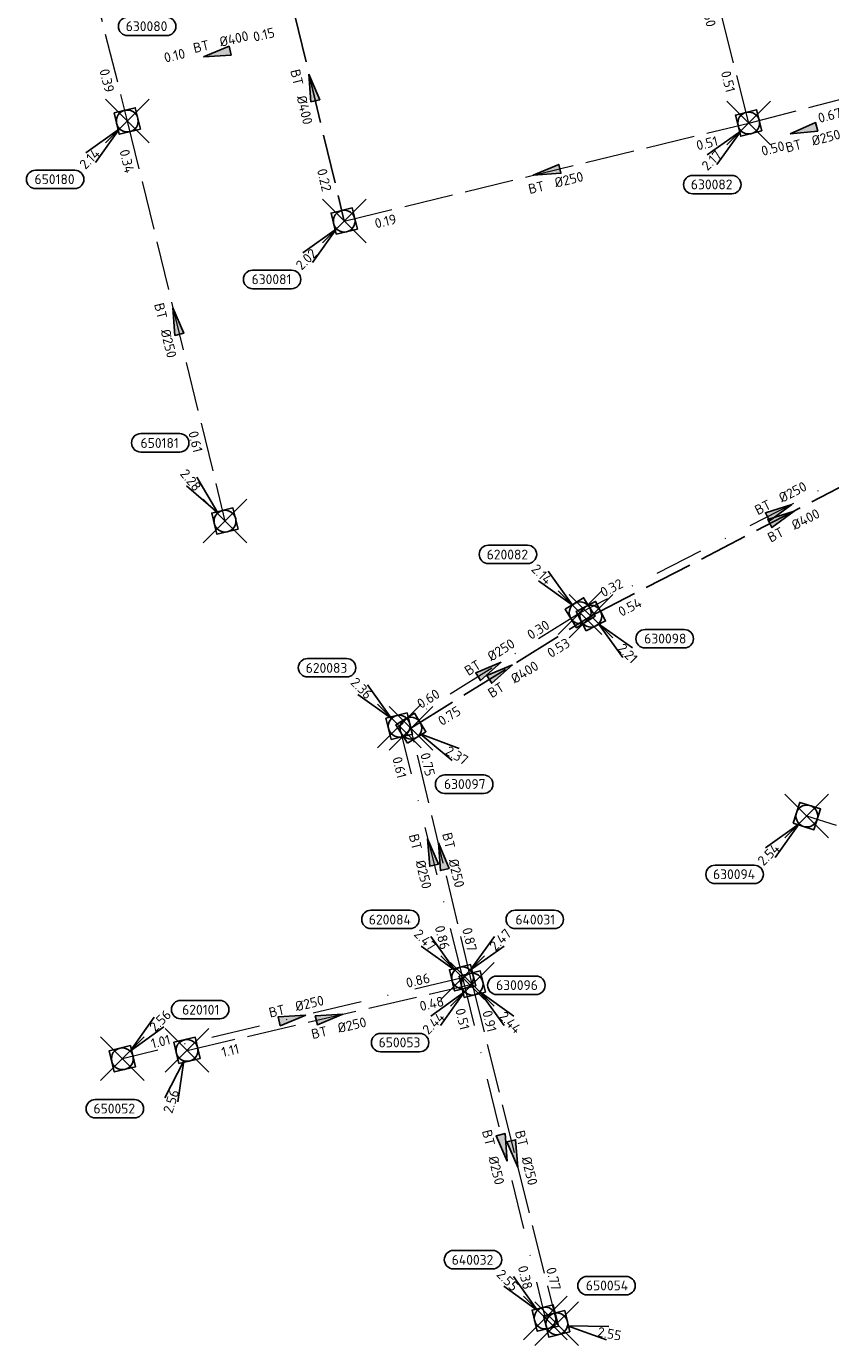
# Model space of a CAD drawing. Header units: metres. Extents: x 153343 to 157271, y 461673 to 467005.
# Tile 164 of 191: x 156988 to 157098, y 464280 to 464461. Entities that reach past the tile are written whole.
import ezdxf
from ezdxf.enums import TextEntityAlignment as Align

# ---------------------------------------------------------------- set-up
doc = ezdxf.new("R2010")
doc.units = ezdxf.units.M
doc.header["$LTSCALE"] = 0.75
doc.header["$PDMODE"] = 3
doc.header["$PDSIZE"] = 3
doc.linetypes.add('RI-HWA_BETON', pattern=[11.4, 9, -2.4])
doc.linetypes.add('RI-VWA_BETON', pattern=[19, 9, -5, 0, -5])
doc.layers.get('0').update_dxf_attribs({"lineweight": 25})
doc.layers.get('defpoints').update_dxf_attribs({"lineweight": 25})
for name, color, linetype in [('B-OI-RI-HWA_PUTNUMMER-S @ 0.75', 151, 'Continuous'), ('B-OI-RI-HWA_TRANSPORTLEIDING_BETON_400-G', 151, 'RI-HWA_BETON'), ('B-OI-RI-VWA_PUTNUMMER-S @ 0.75', 33, 'Continuous')]:
    doc.layers.add(name, color=color, linetype=linetype)
for name, color, linetype, lineweight in [('B-OI-RI-HWA_RIOOLPUT_INSPECTIEPUT-S', 151, 'Continuous', 25), ('B-OI-RI-HWA_STROOMRICHTING-S @ 0.75', 151, 'Continuous', 25), ('B-OI-RI-HWA_TRANSPORTLEIDING_BETON_250-G', 151, 'RI-HWA_BETON', 18), ('B-OI-RI-VWA_RIOOLPUT_INSPECTIEPUT_BETON-S', 33, 'Continuous', 25), ('B-OI-RI-VWA_STROOMRICHTING-S @ 0.75', 33, 'Continuous', 25), ('B-OI-RI-VWA_TRANSPORTLEIDING_BETON_250-G', 33, 'RI-VWA_BETON', 18)]:
    doc.layers.add(name, color=color, linetype=linetype, lineweight=lineweight)
doc.layers.add('inspectieput', color=7, linetype='Continuous', plot=False)
doc.styles.add('NLCS-ISO', font='isocpeur.ttf')

# ---------------------------------------------------------------- blocks, each defined once
blk = doc.blocks.new('*U1932')
at = {"ltscale": 0.1}
blk.add_hatch(color=256, dxfattribs=at).paths.add_polyline_path([(-2.5, 0), (2.5, -0.83), (2.5, 0.83)])
at = {"ltscale": 0.1, "flags": 128}
blk.add_lwpolyline([(-2.5, 0), (2.5, -0.83), (2.5, 0.83)], close=True, dxfattribs=at)
at = {"ltscale": 0.1, "style": 'NLCS-ISO'}
for tag, p in [('BOBL', (-28.41, -3.24)), ('MAT', (-1, -3.74))]:
    blk.add_attdef(tag, text='', height=1.8, dxfattribs=at).set_placement(p, align=Align.BOTTOM_RIGHT)
for tag, p in [('DIA', (1, -3.74)), ('BOBR', (20.34, -3.22))]:
    blk.add_attdef(tag, text='', height=1.8, dxfattribs=at).set_placement(p, align=Align.BOTTOM_LEFT)
at = {"layer": 'defpoints', "ltscale": 0.1, "style": 'NLCS-ISO', "flags": 1}
blk.add_attdef('JVA', text='', height=1.8, dxfattribs=at).set_placement((0, -1), align=Align.TOP_CENTER)
blk = doc.blocks.new('*U1933')
at = {"ltscale": 0.1}
blk.add_hatch(color=256, dxfattribs=at).paths.add_polyline_path([(2.5, 0), (-2.5, -0.83), (-2.5, 0.83)])
at = {"ltscale": 0.1, "flags": 128}
blk.add_lwpolyline([(2.5, 0), (-2.5, -0.83), (-2.5, 0.83)], close=True, dxfattribs=at)
at = {"ltscale": 0.1, "style": 'NLCS-ISO'}
for tag, p in [('MAT', (-1, 0.5)), ('BOBL', (-22.74, 0))]:
    blk.add_attdef(tag, text='', height=1.8, dxfattribs=at).set_placement(p, align=Align.BOTTOM_RIGHT)
for tag, p in [('DIA', (1, 0.5)), ('BOBR', (21.79, -0.01))]:
    blk.add_attdef(tag, text='', height=1.8, dxfattribs=at).set_placement(p, align=Align.BOTTOM_LEFT)
at = {"layer": 'defpoints', "ltscale": 0.1, "style": 'NLCS-ISO', "flags": 1}
blk.add_attdef('JVA', text='', height=1.8, dxfattribs=at).set_placement((0, -1), align=Align.TOP_CENTER)
blk = doc.blocks.new('*U1936')
at = {"ltscale": 0.1}
blk.add_hatch(color=256, dxfattribs=at).paths.add_polyline_path([(2.5, 0), (-2.5, -0.83), (-2.5, 0.83)])
at = {"ltscale": 0.1, "flags": 128}
blk.add_lwpolyline([(2.5, 0), (-2.5, -0.83), (-2.5, 0.83)], close=True, dxfattribs=at)
at = {"ltscale": 0.1, "style": 'NLCS-ISO'}
for tag, p in [('BOBL', (-17.5, -3.24)), ('MAT', (-1, -3.74))]:
    blk.add_attdef(tag, text='', height=1.8, dxfattribs=at).set_placement(p, align=Align.BOTTOM_RIGHT)
for tag, p in [('DIA', (1, -3.74)), ('BOBR', (16.56, -3.24))]:
    blk.add_attdef(tag, text='', height=1.8, dxfattribs=at).set_placement(p, align=Align.BOTTOM_LEFT)
at = {"layer": 'defpoints', "ltscale": 0.1, "style": 'NLCS-ISO', "flags": 1}
blk.add_attdef('JVA', text='', height=1.8, dxfattribs=at).set_placement((0, -1), align=Align.TOP_CENTER)
blk = doc.blocks.new('*U1917')
at = {"ltscale": 0.1}
blk.add_hatch(color=256, dxfattribs=at).paths.add_polyline_path([(-2.5, 0), (2.5, -0.83), (2.5, 0.83)])
at = {"ltscale": 0.1, "flags": 128}
blk.add_lwpolyline([(-2.5, 0), (2.5, -0.83), (2.5, 0.83)], close=True, dxfattribs=at)
at = {"ltscale": 0.1, "style": 'NLCS-ISO'}
for tag, p in [('BOBL', (-21.67, -3.24)), ('MAT', (-1, -3.74))]:
    blk.add_attdef(tag, text='', height=1.8, dxfattribs=at).set_placement(p, align=Align.BOTTOM_RIGHT)
for tag, p in [('DIA', (1, -3.74)), ('BOBR', (20.73, -3.23))]:
    blk.add_attdef(tag, text='', height=1.8, dxfattribs=at).set_placement(p, align=Align.BOTTOM_LEFT)
at = {"layer": 'defpoints', "ltscale": 0.1, "style": 'NLCS-ISO', "flags": 1}
blk.add_attdef('JVA', text='', height=1.8, dxfattribs=at).set_placement((0, -1), align=Align.TOP_CENTER)
blk = doc.blocks.new('*U1886')
at = {"ltscale": 0.1}
blk.add_hatch(color=256, dxfattribs=at).paths.add_polyline_path([(2.5, 0), (-2.5, -0.83), (-2.5, 0.83)])
at = {"ltscale": 0.1, "flags": 128}
blk.add_lwpolyline([(2.5, 0), (-2.5, -0.83), (-2.5, 0.83)], close=True, dxfattribs=at)
at = {"ltscale": 0.1, "style": 'NLCS-ISO'}
for tag, p in [('BOBL', (-22.76, -3.24)), ('MAT', (-1, -3.74))]:
    blk.add_attdef(tag, text='', height=1.8, dxfattribs=at).set_placement(p, align=Align.BOTTOM_RIGHT)
for tag, p in [('DIA', (1, -3.74)), ('BOBR', (21.81, -3.23))]:
    blk.add_attdef(tag, text='', height=1.8, dxfattribs=at).set_placement(p, align=Align.BOTTOM_LEFT)
at = {"layer": 'defpoints', "ltscale": 0.1, "style": 'NLCS-ISO', "flags": 1}
blk.add_attdef('JVA', text='', height=1.8, dxfattribs=at).set_placement((0, -1), align=Align.TOP_CENTER)
blk = doc.blocks.new('*U1869')
at = {"ltscale": 0.1}
blk.add_hatch(color=256, dxfattribs=at).paths.add_polyline_path([(2.5, 0), (-2.5, -0.83), (-2.5, 0.83)])
at = {"ltscale": 0.1, "flags": 128}
blk.add_lwpolyline([(2.5, 0), (-2.5, -0.83), (-2.5, 0.83)], close=True, dxfattribs=at)
at = {"ltscale": 0.1, "style": 'NLCS-ISO'}
for tag, p in [('BOBL', (-30.1, -3.24)), ('MAT', (-1, -3.74))]:
    blk.add_attdef(tag, text='', height=1.8, dxfattribs=at).set_placement(p, align=Align.BOTTOM_RIGHT)
for tag, p in [('DIA', (1, -3.74)), ('BOBR', (29.15, -3.23))]:
    blk.add_attdef(tag, text='', height=1.8, dxfattribs=at).set_placement(p, align=Align.BOTTOM_LEFT)
at = {"layer": 'defpoints', "ltscale": 0.1, "style": 'NLCS-ISO', "flags": 1}
blk.add_attdef('JVA', text='', height=1.8, dxfattribs=at).set_placement((0, -1), align=Align.TOP_CENTER)
blk = doc.blocks.new('*U1870')
at = {"ltscale": 0.1}
blk.add_hatch(color=256, dxfattribs=at).paths.add_polyline_path([(2.5, 0), (-2.5, -0.83), (-2.5, 0.83)])
at = {"ltscale": 0.1, "flags": 128}
blk.add_lwpolyline([(2.5, 0), (-2.5, -0.83), (-2.5, 0.83)], close=True, dxfattribs=at)
at = {"ltscale": 0.1, "style": 'NLCS-ISO'}
for tag, p in [('BOBL', (-10.09, -3.24)), ('MAT', (-1, -3.74))]:
    blk.add_attdef(tag, text='', height=1.8, dxfattribs=at).set_placement(p, align=Align.BOTTOM_RIGHT)
for tag, p in [('DIA', (1, -3.74)), ('BOBR', (9.14, -3.24))]:
    blk.add_attdef(tag, text='', height=1.8, dxfattribs=at).set_placement(p, align=Align.BOTTOM_LEFT)
at = {"layer": 'defpoints', "ltscale": 0.1, "style": 'NLCS-ISO', "flags": 1}
blk.add_attdef('JVA', text='', height=1.8, dxfattribs=at).set_placement((0, -1), align=Align.TOP_CENTER)
blk = doc.blocks.new('*U1871')
at = {"ltscale": 0.1}
blk.add_hatch(color=256, dxfattribs=at).paths.add_polyline_path([(-2.5, 0), (2.5, -0.83), (2.5, 0.83)])
at = {"ltscale": 0.1, "flags": 128}
blk.add_lwpolyline([(-2.5, 0), (2.5, -0.83), (2.5, 0.83)], close=True, dxfattribs=at)
at = {"ltscale": 0.1, "style": 'NLCS-ISO'}
for tag, p in [('MAT', (-1, 0.5)), ('BOBL', (-14.79, 0))]:
    blk.add_attdef(tag, text='', height=1.8, dxfattribs=at).set_placement(p, align=Align.BOTTOM_RIGHT)
for tag, p in [('DIA', (1, 0.5)), ('BOBR', (13.85, 0))]:
    blk.add_attdef(tag, text='', height=1.8, dxfattribs=at).set_placement(p, align=Align.BOTTOM_LEFT)
at = {"layer": 'defpoints', "ltscale": 0.1, "style": 'NLCS-ISO', "flags": 1}
blk.add_attdef('JVA', text='', height=1.8, dxfattribs=at).set_placement((0, -1), align=Align.TOP_CENTER)
blk = doc.blocks.new('*U1858')
at = {"ltscale": 0.1}
blk.add_hatch(color=256, dxfattribs=at).paths.add_polyline_path([(-2.5, 0), (2.5, -0.83), (2.5, 0.83)])
at = {"ltscale": 0.1, "flags": 128}
blk.add_lwpolyline([(-2.5, 0), (2.5, -0.83), (2.5, 0.83)], close=True, dxfattribs=at)
at = {"ltscale": 0.1, "style": 'NLCS-ISO'}
for tag, p in [('BOBL', (-15.81, -3.24)), ('MAT', (-1, -3.74))]:
    blk.add_attdef(tag, text='', height=1.8, dxfattribs=at).set_placement(p, align=Align.BOTTOM_RIGHT)
for tag, p in [('DIA', (1, -3.74)), ('BOBR', (14.86, -3.24))]:
    blk.add_attdef(tag, text='', height=1.8, dxfattribs=at).set_placement(p, align=Align.BOTTOM_LEFT)
at = {"layer": 'defpoints', "ltscale": 0.1, "style": 'NLCS-ISO', "flags": 1}
blk.add_attdef('JVA', text='', height=1.8, dxfattribs=at).set_placement((0, -1), align=Align.TOP_CENTER)
blk = doc.blocks.new('*U1859')
at = {"ltscale": 0.1}
blk.add_hatch(color=256, dxfattribs=at).paths.add_polyline_path([(-2.5, 0), (2.5, -0.83), (2.5, 0.83)])
at = {"ltscale": 0.1, "flags": 128}
blk.add_lwpolyline([(-2.5, 0), (2.5, -0.83), (2.5, 0.83)], close=True, dxfattribs=at)
at = {"ltscale": 0.1, "style": 'NLCS-ISO'}
for tag, p in [('BOBR', (3.17, 0.01)), ('DIA', (1, -3.74))]:
    blk.add_attdef(tag, text='', height=1.8, dxfattribs=at).set_placement(p, align=Align.BOTTOM_LEFT)
for tag, p in [('BOBL', (-4.11, -3.24)), ('MAT', (-1, -3.74))]:
    blk.add_attdef(tag, text='', height=1.8, dxfattribs=at).set_placement(p, align=Align.BOTTOM_RIGHT)
at = {"layer": 'defpoints', "ltscale": 0.1, "style": 'NLCS-ISO', "flags": 1}
blk.add_attdef('JVA', text='', height=1.8, dxfattribs=at).set_placement((0, -1), align=Align.TOP_CENTER)
blk = doc.blocks.new('*U1852')
at = {"ltscale": 0.1}
blk.add_hatch(color=256, dxfattribs=at).paths.add_polyline_path([(-2.5, 0), (2.5, -0.83), (2.5, 0.83)])
at = {"ltscale": 0.1, "flags": 128}
blk.add_lwpolyline([(-2.5, 0), (2.5, -0.83), (2.5, 0.83)], close=True, dxfattribs=at)
at = {"ltscale": 0.1, "style": 'NLCS-ISO'}
for tag, p in [('BOBL', (-28.81, -3.24)), ('MAT', (-1, -3.74))]:
    blk.add_attdef(tag, text='', height=1.8, dxfattribs=at).set_placement(p, align=Align.BOTTOM_RIGHT)
for tag, p in [('DIA', (1, -3.74)), ('BOBR', (27.86, -3.23))]:
    blk.add_attdef(tag, text='', height=1.8, dxfattribs=at).set_placement(p, align=Align.BOTTOM_LEFT)
at = {"layer": 'defpoints', "ltscale": 0.1, "style": 'NLCS-ISO', "flags": 1}
blk.add_attdef('JVA', text='', height=1.8, dxfattribs=at).set_placement((0, -1), align=Align.TOP_CENTER)
blk = doc.blocks.new('*U1854')
at = {"ltscale": 0.1}
blk.add_hatch(color=256, dxfattribs=at).paths.add_polyline_path([(-2.5, 0), (2.5, -0.83), (2.5, 0.83)])
at = {"ltscale": 0.1, "flags": 128}
blk.add_lwpolyline([(-2.5, 0), (2.5, -0.83), (2.5, 0.83)], close=True, dxfattribs=at)
at = {"ltscale": 0.1, "style": 'NLCS-ISO'}
for tag, p in [('BOBL', (-15.86, -3.24)), ('MAT', (-1, -3.74))]:
    blk.add_attdef(tag, text='', height=1.8, dxfattribs=at).set_placement(p, align=Align.BOTTOM_RIGHT)
for tag, p in [('DIA', (1, -3.74)), ('BOBR', (14.91, -3.24))]:
    blk.add_attdef(tag, text='', height=1.8, dxfattribs=at).set_placement(p, align=Align.BOTTOM_LEFT)
at = {"layer": 'defpoints', "ltscale": 0.1, "style": 'NLCS-ISO', "flags": 1}
blk.add_attdef('JVA', text='', height=1.8, dxfattribs=at).set_placement((0, -1), align=Align.TOP_CENTER)
blk = doc.blocks.new('*U80')
at = {"ltscale": 0.1}
blk.add_hatch(color=256, dxfattribs=at).paths.add_polyline_path([(-2.5, 0), (2.5, -0.83), (2.5, 0.83)])
at = {"ltscale": 0.1, "flags": 128}
blk.add_lwpolyline([(-2.5, 0), (2.5, -0.83), (2.5, 0.83)], close=True, dxfattribs=at)
at = {"ltscale": 0.1, "style": 'NLCS-ISO'}
for tag, p in [('MAT', (-1, 0.5)), ('BOBL', (-5.66, 0))]:
    blk.add_attdef(tag, text='', height=1.8, dxfattribs=at).set_placement(p, align=Align.BOTTOM_RIGHT)
for tag, p in [('DIA', (1, 0.5)), ('BOBR', (7.22, 0))]:
    blk.add_attdef(tag, text='', height=1.8, dxfattribs=at).set_placement(p, align=Align.BOTTOM_LEFT)
at = {"layer": 'defpoints', "ltscale": 0.1, "style": 'NLCS-ISO', "flags": 1}
blk.add_attdef('JVA', text='', height=1.8, dxfattribs=at).set_placement((0, -1), align=Align.TOP_CENTER)
blk = doc.blocks.new('*U1783')
at = {"ltscale": 0.1}
blk.add_hatch(color=256, dxfattribs=at).paths.add_polyline_path([(2.5, 0), (-2.5, -0.83), (-2.5, 0.83)])
at = {"ltscale": 0.1, "flags": 128}
blk.add_lwpolyline([(2.5, 0), (-2.5, -0.83), (-2.5, 0.83)], close=True, dxfattribs=at)
at = {"ltscale": 0.1, "style": 'NLCS-ISO'}
for tag, p in [('MAT', (-1, 0.5)), ('BOBL', (-22.72, 0))]:
    blk.add_attdef(tag, text='', height=1.8, dxfattribs=at).set_placement(p, align=Align.BOTTOM_RIGHT)
for tag, p in [('DIA', (1, 0.5)), ('BOBR', (21.77, -0.01))]:
    blk.add_attdef(tag, text='', height=1.8, dxfattribs=at).set_placement(p, align=Align.BOTTOM_LEFT)
at = {"layer": 'defpoints', "ltscale": 0.1, "style": 'NLCS-ISO', "flags": 1}
blk.add_attdef('JVA', text='', height=1.8, dxfattribs=at).set_placement((0, -1), align=Align.TOP_CENTER)
blk = doc.blocks.new('*U1784')
at = {"ltscale": 0.1}
blk.add_hatch(color=256, dxfattribs=at).paths.add_polyline_path([(-2.5, 0), (2.5, -0.83), (2.5, 0.83)])
at = {"ltscale": 0.1, "flags": 128}
blk.add_lwpolyline([(-2.5, 0), (2.5, -0.83), (2.5, 0.83)], close=True, dxfattribs=at)
at = {"ltscale": 0.1, "style": 'NLCS-ISO'}
for tag, p in [('BOBL', (-14.45, -3.24)), ('MAT', (-1, -3.74))]:
    blk.add_attdef(tag, text='', height=1.8, dxfattribs=at).set_placement(p, align=Align.BOTTOM_RIGHT)
for tag, p in [('DIA', (1, -3.74)), ('BOBR', (13.5, -3.24))]:
    blk.add_attdef(tag, text='', height=1.8, dxfattribs=at).set_placement(p, align=Align.BOTTOM_LEFT)
at = {"layer": 'defpoints', "ltscale": 0.1, "style": 'NLCS-ISO', "flags": 1}
blk.add_attdef('JVA', text='', height=1.8, dxfattribs=at).set_placement((0, -1), align=Align.TOP_CENTER)
blk = doc.blocks.new('*U1779')
at = {"ltscale": 0.1}
blk.add_hatch(color=256, dxfattribs=at).paths.add_polyline_path([(2.5, 0), (-2.5, -0.83), (-2.5, 0.83)])
at = {"ltscale": 0.1, "flags": 128}
blk.add_lwpolyline([(2.5, 0), (-2.5, -0.83), (-2.5, 0.83)], close=True, dxfattribs=at)
at = {"ltscale": 0.1, "style": 'NLCS-ISO'}
for tag, p in [('MAT', (-1, 0.5)), ('BOBL', (-10.23, 0))]:
    blk.add_attdef(tag, text='', height=1.8, dxfattribs=at).set_placement(p, align=Align.BOTTOM_RIGHT)
for tag, p in [('DIA', (1, 0.5)), ('BOBR', (9.28, 0))]:
    blk.add_attdef(tag, text='', height=1.8, dxfattribs=at).set_placement(p, align=Align.BOTTOM_LEFT)
at = {"layer": 'defpoints', "ltscale": 0.1, "style": 'NLCS-ISO', "flags": 1}
blk.add_attdef('JVA', text='', height=1.8, dxfattribs=at).set_placement((0, -1), align=Align.TOP_CENTER)
blk = doc.blocks.new('*U1780')
at = {"ltscale": 0.1}
blk.add_hatch(color=256, dxfattribs=at).paths.add_polyline_path([(2.5, 0), (-2.5, -0.83), (-2.5, 0.83)])
at = {"ltscale": 0.1, "flags": 128}
blk.add_lwpolyline([(2.5, 0), (-2.5, -0.83), (-2.5, 0.83)], close=True, dxfattribs=at)
at = {"ltscale": 0.1, "style": 'NLCS-ISO'}
for tag, p in [('MAT', (-1, 0.5)), ('BOBL', (-31.76, 0))]:
    blk.add_attdef(tag, text='', height=1.8, dxfattribs=at).set_placement(p, align=Align.BOTTOM_RIGHT)
for tag, p in [('DIA', (1, 0.5)), ('BOBR', (30.81, -0.01))]:
    blk.add_attdef(tag, text='', height=1.8, dxfattribs=at).set_placement(p, align=Align.BOTTOM_LEFT)
at = {"layer": 'defpoints', "ltscale": 0.1, "style": 'NLCS-ISO', "flags": 1}
blk.add_attdef('JVA', text='', height=1.8, dxfattribs=at).set_placement((0, -1), align=Align.TOP_CENTER)
blk = doc.blocks.new('B-SRI-PUT_HWA-SO')
at = {"lineweight": -3, "flags": 128}
blk.add_lwpolyline([(-2, -2), (2, -2), (2, 2), (-2, 2)], close=True, dxfattribs=at)
at = {"lineweight": -3}
blk.add_circle((0, 0), 2, dxfattribs=at)
blk = doc.blocks.new('*U1034')
for q in [(-5.15, 8.08), (-7.07, 6.47)]:
    blk.add_line((-1.29, 1.53), q)
blk.add_lwpolyline([(-15.45, 16.04), (-8.29, 16.04, -1), (-8.29, 12.66), (-15.45, 12.66, -1)], format="xyb", close=True)
at = {"ltscale": 0.1, "style": 'NLCS-ISO'}
blk.add_attdef('PUTNR', text='', height=1.8, dxfattribs=at).set_placement((-11.97, 14.32), align=Align.MIDDLE_CENTER)
blk.add_attdef('PUTHGT', text='', height=1.8, rotation=310.0215, dxfattribs=at).set_placement((-7.67, 9.18), align=Align.MIDDLE_LEFT)
blk = doc.blocks.new('*U1035')
for q in [(9.11, -2.96), (9.57, -0.51)]:
    blk.add_line((1.97, -0.37), q)
blk.add_lwpolyline([(12.7, 5.3), (5.54, 5.3, -1), (5.54, 8.68), (12.7, 8.68, -1)], format="xyb", close=True)
at = {"ltscale": 0.1, "style": 'NLCS-ISO'}
blk.add_attdef('PUTNR', text='', height=1.8, dxfattribs=at).set_placement((9.22, 8.82), align=Align.MIDDLE_CENTER)
blk.add_attdef('PUTHGT', text='', height=1.8, rotation=349.4758, dxfattribs=at).set_placement((7.51, -1.42), align=Align.MIDDLE_LEFT)
blk = doc.blocks.new('*U241')
for q in [(-7.6, -5.83), (-5.83, -7.6)]:
    blk.add_line((-1.41, -1.41), q)
blk.add_lwpolyline([(-16.81, -12.39), (-9.65, -12.39, 1), (-9.65, -9.01), (-16.81, -9.01, 1)], format="xyb", close=True)
at = {"ltscale": 0.1, "style": 'NLCS-ISO'}
blk.add_attdef('PUTHGT', text='', height=1.8, rotation=45, dxfattribs=at).set_placement((-8.44, -8.48), align=Align.MIDDLE_LEFT)
blk.add_attdef('PUTNR', text='', height=1.8, dxfattribs=at).set_placement((-13.33, -8.87), align=Align.MIDDLE_CENTER)
blk = doc.blocks.new('*U1038')
for q in [(-4.05, -8.69), (-1.66, -9.44)]:
    blk.add_line((-0.6, -1.91), q)
blk.add_lwpolyline([(-16.81, -12.39), (-9.65, -12.39, 1), (-9.65, -9.01), (-16.81, -9.01, 1)], format="xyb", close=True)
at = {"ltscale": 0.1, "style": 'NLCS-ISO'}
blk.add_attdef('PUTHGT', text='', height=1.8, rotation=72.5104, dxfattribs=at).set_placement((-3.57, -11.42), align=Align.MIDDLE_LEFT)
blk.add_attdef('PUTNR', text='', height=1.8, dxfattribs=at).set_placement((-13.33, -8.87), align=Align.MIDDLE_CENTER)
blk = doc.blocks.new('*U260')
for q in [(-5.83, 7.6), (-7.6, 5.83)]:
    blk.add_line((-1.41, 1.41), q)
blk.add_lwpolyline([(-16.81, 12.39), (-9.65, 12.39, -1), (-9.65, 9.01), (-16.81, 9.01, -1)], format="xyb", close=True)
at = {"ltscale": 0.1, "style": 'NLCS-ISO'}
blk.add_attdef('PUTNR', text='', height=1.8, dxfattribs=at).set_placement((-13.33, 10.67), align=Align.MIDDLE_CENTER)
blk.add_attdef('PUTHGT', text='', height=1.8, rotation=315, dxfattribs=at).set_placement((-8.44, 8.48), align=Align.MIDDLE_LEFT)
blk = doc.blocks.new('*U43')
for q in [(5.83, 7.6), (7.6, 5.83)]:
    blk.add_line((1.41, 1.41), q)
blk.add_lwpolyline([(16.81, 12.39), (9.65, 12.39, 1), (9.65, 9.01), (16.81, 9.01, 1)], format="xyb", close=True)
at = {"ltscale": 0.1, "style": 'NLCS-ISO'}
blk.add_attdef('PUTHGT', text='', height=1.8, rotation=45, dxfattribs=at).set_placement((5.39, 5.43), align=Align.MIDDLE_LEFT)
blk.add_attdef('PUTNR', text='', height=1.8, dxfattribs=at).set_placement((13.33, 10.67), align=Align.MIDDLE_CENTER)
blk = doc.blocks.new('*U1012')
for q in [(5.83, -7.6), (7.6, -5.83)]:
    blk.add_line((1.41, -1.41), q)
blk.add_lwpolyline([(17.11, -5.83), (9.95, -5.83, -1), (9.95, -2.45), (17.11, -2.45, -1)], format="xyb", close=True)
at = {"ltscale": 0.1, "style": 'NLCS-ISO'}
blk.add_attdef('PUTNR', text='', height=1.8, dxfattribs=at).set_placement((13.63, -2.31), align=Align.MIDDLE_CENTER)
blk.add_attdef('PUTHGT', text='', height=1.8, rotation=315, dxfattribs=at).set_placement((5.39, -5.43), align=Align.MIDDLE_LEFT)
blk = doc.blocks.new('*U1013')
for q in [(7.55, -5.9), (8.82, -3.75)]:
    blk.add_line((1.72, -1.02), q)
blk.add_lwpolyline([(13.34, -11.97), (6.18, -11.97, -1), (6.18, -8.58), (13.34, -8.58, -1)], format="xyb", close=True)
at = {"ltscale": 0.1, "style": 'NLCS-ISO'}
blk.add_attdef('PUTHGT', text='', height=1.8, rotation=329.4904, dxfattribs=at).set_placement((6.57, -3.91), align=Align.MIDDLE_LEFT)
blk.add_attdef('PUTNR', text='', height=1.8, dxfattribs=at).set_placement((9.86, -8.44), align=Align.MIDDLE_CENTER)
blk = doc.blocks.new('*U1011')
for q in [(5.83, -7.6), (7.6, -5.83)]:
    blk.add_line((1.41, -1.41), q)
blk.add_lwpolyline([(11.67, -1.9), (4.51, -1.9, -1), (4.51, 1.49), (11.67, 1.49, -1)], format="xyb", close=True)
at = {"ltscale": 0.1, "style": 'NLCS-ISO'}
blk.add_attdef('PUTNR', text='', height=1.8, dxfattribs=at).set_placement((8.19, 1.63), align=Align.MIDDLE_CENTER)
blk.add_attdef('PUTHGT', text='', height=1.8, rotation=315, dxfattribs=at).set_placement((5.39, -5.43), align=Align.MIDDLE_LEFT)
blk = doc.blocks.new('*U951')
for q in [(-7.6, -5.83), (-5.83, -7.6)]:
    blk.add_line((-1.41, -1.41), q)
blk.add_lwpolyline([(-10.26, -12.97), (-3.1, -12.97, 1), (-3.1, -9.59), (-10.26, -9.59, 1)], format="xyb", close=True)
at = {"ltscale": 0.1, "style": 'NLCS-ISO'}
blk.add_attdef('PUTHGT', text='', height=1.8, rotation=45, dxfattribs=at).set_placement((-8.44, -8.48), align=Align.MIDDLE_LEFT)
blk.add_attdef('PUTNR', text='', height=1.8, dxfattribs=at).set_placement((-6.78, -9.45), align=Align.MIDDLE_CENTER)
blk = doc.blocks.new('*U959')
for q in [(5.83, 7.6), (7.6, 5.83)]:
    blk.add_line((1.41, 1.41), q)
blk.add_lwpolyline([(17.84, 10.71), (10.69, 10.71, 1), (10.69, 7.33), (17.84, 7.33, 1)], format="xyb", close=True)
at = {"ltscale": 0.1, "style": 'NLCS-ISO'}
blk.add_attdef('PUTHGT', text='', height=1.8, rotation=45, dxfattribs=at).set_placement((5.39, 5.43), align=Align.MIDDLE_LEFT)
blk.add_attdef('PUTNR', text='', height=1.8, dxfattribs=at).set_placement((14.37, 8.99), align=Align.MIDDLE_CENTER)
blk = doc.blocks.new('B-SRI-PUT_VWA-SO')
at = {"flags": 128}
blk.add_lwpolyline([(-2, 2), (2, 2), (2, -2), (-2, -2)], close=True, dxfattribs=at)
at = {"lineweight": -3, "flags": 128}
blk.add_lwpolyline([(2, -2), (2, 2), (-2, 2), (-2, -2)], close=True, dxfattribs=at)
at = {"lineweight": -3}
blk.add_circle((0, 0), 2, dxfattribs=at)

msp = doc.modelspace()

# ---------------------------------------------------------------- linework, layer by layer
at = {"layer": 'B-OI-RI-HWA_TRANSPORTLEIDING_BETON_250-G', "transparency": 33554610}
for p, q in [((156990.25, 464493.22), (157001.68, 464448.13)), ((157087.12, 464447.85), (157077.9, 464484.42)), ((157087.12, 464447.85), (157106.65, 464452.91)), ((157001.68, 464448.13), (157015.11, 464393.12)), ((157031.51, 464434.37), (157087.12, 464447.85)), ((157049.11, 464329.45), (157040.68, 464364.65)), ((157123.66, 464343.53), (157095.11, 464352.57)), ((157009.89, 464320.35), (157049.11, 464329.45)), ((157049.11, 464329.45), (157060.73, 464282.76))]:
    msp.add_line(p, q, dxfattribs=at)
at = {"layer": 'B-OI-RI-HWA_TRANSPORTLEIDING_BETON_400-G', "transparency": 33554610}
for p, q in [((157022.68, 464471.12), (157031.51, 464434.37)), ((157065.42, 464380.05), (157117.96, 464407.23)), ((157040.68, 464364.65), (157065.42, 464380.05))]:
    msp.add_line(p, q, dxfattribs=at)
at = {"layer": 'B-OI-RI-VWA_TRANSPORTLEIDING_BETON_250-G', "transparency": 33554610}
for p, q in [((157118.81, 464408.62), (157063.94, 464380.52)), ((157063.94, 464380.52), (157039.07, 464364.93)), ((157039.07, 464364.93), (157047.78, 464330.33)), ((157047.78, 464330.33), (157001, 464319.2)), ((157047.78, 464330.33), (157059.14, 464283.55))]:
    msp.add_line(p, q, dxfattribs=at)
at = {"layer": 'inspectieput', "color": 0, "transparency": 33554610}
for p in [(157001.68, 464448.13), (157087.12, 464447.85), (157031.51, 464434.37), (157015.11, 464393.12), (157063.94, 464380.52), (157065.42, 464380.05), (157039.07, 464364.93), (157040.68, 464364.65), (157095.11, 464352.57), (157047.78, 464330.33), (157047.78, 464330.33), (157049.11, 464329.45), (157049.11, 464329.45), (157001, 464319.2), (157009.89, 464320.35), (157059.14, 464283.55), (157060.73, 464282.76)]:
    msp.add_point(p, dxfattribs=at)

# ---------------------------------------------------------------- block references
at = {"layer": 'B-OI-RI-HWA_PUTNUMMER-S @ 0.75', "color": 0, "transparency": 33554610}
ref = msp.add_blockref('*U241', (157014.33, 464469.16), dxfattribs=dict(at, xscale=0.75, yscale=0.75, zscale=0.75))
ref.add_attrib('PUTNR', '630080', dxfattribs={"layer": '0', "ltscale": 0.1, "height": 1.35, "style": 'NLCS-ISO'}).set_placement((157004.33, 464461.16), align=Align.MIDDLE_CENTER)
ref.add_attrib('PUTHGT', '2.10', dxfattribs={"layer": '0', "ltscale": 0.1, "height": 1.35, "rotation": 45, "style": 'NLCS-ISO'}).set_placement((157008.19, 464462.99), align=Align.MIDDLE_LEFT)
ref = msp.add_blockref('*U241', (157001.68, 464448.13), dxfattribs=dict(at, xscale=0.75, yscale=0.75, zscale=0.75))
ref.add_attrib('PUTNR', '650180', dxfattribs={"layer": '0', "ltscale": 0.1, "height": 1.35, "style": 'NLCS-ISO'}).set_placement((156991.68, 464440.13), align=Align.MIDDLE_CENTER)
ref.add_attrib('PUTHGT', '2.14', dxfattribs={"layer": '0', "ltscale": 0.1, "height": 1.35, "rotation": 45, "style": 'NLCS-ISO'}).set_placement((156995.44, 464441.86), align=Align.MIDDLE_LEFT)
ref = msp.add_blockref('*U951', (157087.12, 464447.85), dxfattribs=dict(at, xscale=0.75, yscale=0.75, zscale=0.75))
ref.add_attrib('PUTNR', '630082', dxfattribs={"layer": '0', "ltscale": 0.1, "height": 1.35, "style": 'NLCS-ISO'}).set_placement((157082.03, 464439.41), align=Align.MIDDLE_CENTER)
ref.add_attrib('PUTHGT', '2.17', dxfattribs={"layer": '0', "ltscale": 0.1, "height": 1.35, "rotation": 45, "style": 'NLCS-ISO'}).set_placement((157080.98, 464441.68), align=Align.MIDDLE_LEFT)
ref = msp.add_blockref('*U241', (157031.51, 464434.37), dxfattribs=dict(at, xscale=0.75, yscale=0.75, zscale=0.75))
ref.add_attrib('PUTNR', '630081', dxfattribs={"layer": '0', "ltscale": 0.1, "height": 1.35, "style": 'NLCS-ISO'}).set_placement((157021.51, 464426.37), align=Align.MIDDLE_CENTER)
ref.add_attrib('PUTHGT', '2.02', dxfattribs={"layer": '0', "ltscale": 0.1, "height": 1.35, "rotation": 45, "style": 'NLCS-ISO'}).set_placement((157025.18, 464428.01), align=Align.MIDDLE_LEFT)
at = {"layer": 'B-OI-RI-HWA_PUTNUMMER-S @ 0.75', "color": 0, "transparency": 33554610, "xscale": 0.75, "yscale": 0.75, "zscale": 0.75}
msp.add_blockref('*U1034', (157015.11, 464393.12), dxfattribs=at).add_auto_attribs({'PUTNR': '650181', 'PUTHGT': '2.28'})
at = {"layer": 'B-OI-RI-HWA_PUTNUMMER-S @ 0.75', "color": 0, "transparency": 33554610}
ref = msp.add_blockref('*U1012', (157065.42, 464380.05), dxfattribs=dict(at, xscale=0.75, yscale=0.75, zscale=0.75))
ref.add_attrib('PUTNR', '630098', dxfattribs={"layer": '0', "ltscale": 0.1, "height": 1.35, "style": 'NLCS-ISO'}).set_placement((157075.65, 464376.97), align=Align.MIDDLE_CENTER)
ref.add_attrib('PUTHGT', '2.21', dxfattribs={"layer": '0', "ltscale": 0.1, "height": 1.35, "rotation": 315, "style": 'NLCS-ISO'}).set_placement((157069.46, 464375.98), align=Align.MIDDLE_LEFT)
ref = msp.add_blockref('*U1013', (157040.68, 464364.65), dxfattribs=dict(at, xscale=0.75, yscale=0.75, zscale=0.75))
ref.add_attrib('PUTNR', '630097', dxfattribs={"layer": '0', "ltscale": 0.1, "height": 1.35, "style": 'NLCS-ISO'}).set_placement((157048.08, 464356.97), align=Align.MIDDLE_CENTER)
ref.add_attrib('PUTHGT', '2.37', dxfattribs={"layer": '0', "ltscale": 0.1, "height": 1.35, "rotation": 329.4904, "style": 'NLCS-ISO'}).set_placement((157045.61, 464361.72), align=Align.MIDDLE_LEFT)
ref = msp.add_blockref('*U241', (157095.11, 464352.57), dxfattribs=dict(at, xscale=0.75, yscale=0.75, zscale=0.75))
ref.add_attrib('PUTNR', '630094', dxfattribs={"layer": '0', "ltscale": 0.1, "height": 1.35, "style": 'NLCS-ISO'}).set_placement((157085.11, 464344.57), align=Align.MIDDLE_CENTER)
ref.add_attrib('PUTHGT', '2.54', dxfattribs={"layer": '0', "ltscale": 0.1, "height": 1.35, "rotation": 45, "style": 'NLCS-ISO'}).set_placement((157088.68, 464346.11), align=Align.MIDDLE_LEFT)
ref = msp.add_blockref('*U1011', (157049.11, 464329.45), dxfattribs=dict(at, xscale=0.75, yscale=0.75, zscale=0.75))
ref.add_attrib('PUTNR', '630096', dxfattribs={"layer": '0', "ltscale": 0.1, "height": 1.35, "style": 'NLCS-ISO'}).set_placement((157055.26, 464329.32), align=Align.MIDDLE_CENTER)
ref.add_attrib('PUTHGT', '2.44', dxfattribs={"layer": '0', "ltscale": 0.1, "height": 1.35, "rotation": 315, "style": 'NLCS-ISO'}).set_placement((157053.15, 464325.38), align=Align.MIDDLE_LEFT)
ref = msp.add_blockref('*U241', (157049.11, 464329.45), dxfattribs=dict(at, xscale=0.75, yscale=0.75, zscale=0.75))
ref.add_attrib('PUTNR', '650053', dxfattribs={"layer": '0', "ltscale": 0.1, "height": 1.35, "style": 'NLCS-ISO'}).set_placement((157039.11, 464321.45), align=Align.MIDDLE_CENTER)
ref.add_attrib('PUTHGT', '2.44', dxfattribs={"layer": '0', "ltscale": 0.1, "height": 1.35, "rotation": 45, "style": 'NLCS-ISO'}).set_placement((157042.59, 464322.9), align=Align.MIDDLE_LEFT)
ref = msp.add_blockref('*U1038', (157009.89, 464320.35), dxfattribs=dict(at, xscale=0.75, yscale=0.75, zscale=0.75))
ref.add_attrib('PUTNR', '650052', dxfattribs={"layer": '0', "ltscale": 0.1, "height": 1.35, "style": 'NLCS-ISO'}).set_placement((156999.89, 464312.35), align=Align.MIDDLE_CENTER)
ref.add_attrib('PUTHGT', '2.56', dxfattribs={"layer": '0', "ltscale": 0.1, "height": 1.35, "rotation": 72.5104, "style": 'NLCS-ISO'}).set_placement((157007.21, 464311.78), align=Align.MIDDLE_LEFT)
ref = msp.add_blockref('*U1035', (157060.73, 464282.76), dxfattribs=dict(at, xscale=0.75, yscale=0.75, zscale=0.75))
ref.add_attrib('PUTNR', '650054', dxfattribs={"layer": '0', "ltscale": 0.1, "height": 1.35, "style": 'NLCS-ISO'}).set_placement((157067.64, 464288.03), align=Align.MIDDLE_CENTER)
ref.add_attrib('PUTHGT', '2.55', dxfattribs={"layer": '0', "ltscale": 0.1, "height": 1.35, "rotation": 349.4758, "style": 'NLCS-ISO'}).set_placement((157066.37, 464281.69), align=Align.MIDDLE_LEFT)
at = {"layer": 'B-OI-RI-HWA_RIOOLPUT_INSPECTIEPUT-S', "transparency": 33554610}
for p, xscale, yscale, zscale, rotation in [((157001.68, 464448.13), 0.7500000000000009, 0.7500000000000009, 0.7500000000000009, 283.7196683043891), ((157087.12, 464447.85), 0.7499999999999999, 0.7499999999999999, 0.7499999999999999, 104.1504664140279), ((157031.51, 464434.37), 0.75, 0.75, 0.75, 13.6258153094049), ((157015.11, 464393.12), 0.75, 0.75, 0.75, 103.7196683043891), ((157065.42, 464380.05), 0.7499999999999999, 0.7499999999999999, 0.7499999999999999, 27.35343570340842), ((157040.68, 464364.65), 0.75, 0.75, 0.75, 31.90117886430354), ((157095.11, 464352.57), 0.75, 0.75, 0.75, 342.4302611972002), ((157049.11, 464329.45), 0.75, 0.75, 0.75, 283.9755916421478), ((157049.11, 464329.45), 0.75, 0.75, 0.75, 283.9755916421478), ((157009.89, 464320.35), 0.75, 0.75, 0.75, 13.06288189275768), ((157060.73, 464282.76), 0.75, 0.75, 0.75, 103.9755916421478)]:
    msp.add_blockref('B-SRI-PUT_HWA-SO', p, dxfattribs=dict(at, xscale=xscale, yscale=yscale, zscale=zscale, rotation=rotation))
at = {"layer": 'B-OI-RI-HWA_STROOMRICHTING-S @ 0.75', "color": 0, "transparency": 33554610, "xscale": 0.75, "yscale": 0.75, "zscale": 0.75}
for name, p, rotation, values in [('*U1917', (156995.96, 464470.67), 284.2244504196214, {'MAT': 'BT', 'DIA': '%%c250', 'BOBL': '0.15', 'BOBR': '0.39'}), ('*U1858', (157082.51, 464466.14), 284.1504664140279, {'MAT': 'BT', 'DIA': '%%c250', 'BOBL': '0.39', 'BOBR': '0.51'}), ('*U1854', (157027.1, 464452.74), 283.5104739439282, {'MAT': 'BT', 'DIA': '%%c400', 'BOBL': '-0.03', 'BOBR': '0.22'}), ('*U80', (157013.98, 464457.38), 13.20991932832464, {'MAT': 'BT', 'DIA': '%%c400', 'BOBL': '0.10', 'BOBR': '0.15'}), ('*U1859', (157094.65, 464446.85), 14.52529150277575, {'MAT': 'BT', 'DIA': '%%c250', 'BOBL': '0.50', 'BOBR': '0.67'}), ('*U1852', (157059.32, 464441.11), 13.6258153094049, {'MAT': 'BT', 'DIA': '%%c250', 'BOBL': '0.19', 'BOBR': '0.51'}), ('*U1932', (157008.39, 464420.62), 283.7196683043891, {'MAT': 'BT', 'DIA': '%%c250', 'BOBL': '0.34', 'BOBR': '0.61'}), ('*U1869', (157091.69, 464393.64), 27.35343570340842, {'MAT': 'BT', 'DIA': '%%c400', 'BOBL': '0.54', 'BOBR': '0.39'}), ('*U1870', (157053.05, 464372.35), 31.90117886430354, {'MAT': 'BT', 'DIA': '%%c400', 'BOBL': '0.75', 'BOBR': '0.53'}), ('*U1871', (157044.89, 464347.05), 283.4680267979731, {'MAT': 'BT', 'DIA': '%%c250', 'BOBL': '0.75', 'BOBR': '0.87'}), ('*U1936', (157029.5, 464324.9), 13.06288189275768, {'MAT': 'BT', 'DIA': '%%c250', 'BOBL': '1.11', 'BOBR': '0.48'}), ('*U1933', (157054.92, 464306.1), 283.9755916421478, {'MAT': 'BT', 'DIA': '%%c250', 'BOBL': '0.91', 'BOBR': '0.77'})]:
    msp.add_blockref(name, p, dxfattribs=dict(at, rotation=rotation)).add_auto_attribs(values)
at = {"layer": 'B-OI-RI-VWA_PUTNUMMER-S @ 0.75', "color": 0, "transparency": 33554610, "xscale": 0.75, "yscale": 0.75, "zscale": 0.75}
for name, p, values in [('*U260', (157063.94, 464380.52), {'PUTNR': '620082', 'PUTHGT': '2.14'}), ('*U260', (157039.07, 464364.93), {'PUTNR': '620083', 'PUTHGT': '2.36'}), ('*U260', (157047.78, 464330.33), {'PUTNR': '620084', 'PUTHGT': '2.47'}), ('*U43', (157047.78, 464330.33), {'PUTNR': '640031', 'PUTHGT': '2.47'}), ('*U959', (157001, 464319.2), {'PUTNR': '620101', 'PUTHGT': '2.56'}), ('*U260', (157059.14, 464283.55), {'PUTNR': '640032', 'PUTHGT': '2.55'})]:
    msp.add_blockref(name, p, dxfattribs=at).add_auto_attribs(values)
at = {"layer": 'B-OI-RI-VWA_RIOOLPUT_INSPECTIEPUT_BETON-S', "transparency": 33554610}
for p, xscale, yscale, zscale, rotation in [((157063.94, 464380.52), 0.7499999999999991, 0.7499999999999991, 0.7499999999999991, 212.0819403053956), ((157039.07, 464364.93), 0.7499999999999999, 0.7499999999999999, 0.7499999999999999, 284.1297175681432), ((157047.78, 464330.33), 0.7500000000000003, 0.7500000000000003, 0.7500000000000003, 283.6494277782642), ((157047.78, 464330.33), 0.7500000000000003, 0.7500000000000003, 0.7500000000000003, 283.6494277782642), ((157001, 464319.2), 0.7500000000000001, 0.7500000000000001, 0.7500000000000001, 13.38311432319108), ((157059.14, 464283.55), 0.75, 0.75, 0.75, 103.6494277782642)]:
    msp.add_blockref('B-SRI-PUT_VWA-SO', p, dxfattribs=dict(at, xscale=xscale, yscale=yscale, zscale=zscale, rotation=rotation))
at = {"layer": 'B-OI-RI-VWA_STROOMRICHTING-S @ 0.75', "color": 0, "transparency": 33554610, "xscale": 0.75, "yscale": 0.75, "zscale": 0.75}
for name, p, rotation, values in [('*U1780', (157091.38, 464394.57), 27.11787344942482, {'MAT': 'BT', 'DIA': '%%c250', 'BOBL': '0.32', 'BOBR': '0.05'}), ('*U1779', (157051.51, 464372.72), 32.08194030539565, {'MAT': 'BT', 'DIA': '%%c250', 'BOBL': '0.60', 'BOBR': '0.30'}), ('*U1784', (157043.42, 464347.63), 284.1297175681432, {'MAT': 'BT', 'DIA': '%%c250', 'BOBL': '0.61', 'BOBR': '0.86'}), ('*U1783', (157024.39, 464324.77), 13.38311432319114, {'MAT': 'BT', 'DIA': '%%c250', 'BOBL': '1.01', 'BOBR': '0.86'}), ('*U1886', (157053.46, 464306.94), 283.6494277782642, {'MAT': 'BT', 'DIA': '%%c250', 'BOBL': '0.51', 'BOBR': '0.38'})]:
    msp.add_blockref(name, p, dxfattribs=dict(at, rotation=rotation)).add_auto_attribs(values)

doc.saveas('drawing.dxf')
